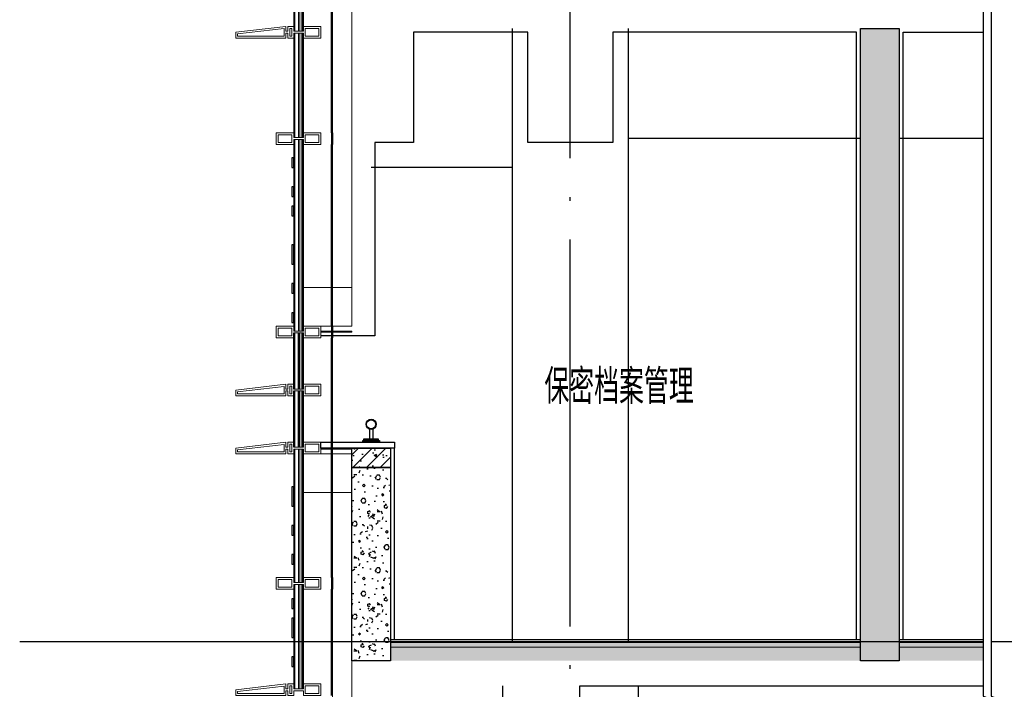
# Model space of a CAD drawing. Extents: x 1147314 to 1218578, y -272074 to -241968.
# Tile 10 of 47: x 1163957 to 1169047, y -266264 to -262801. Entities that reach past the tile are written whole.
import ezdxf

# ---------------------------------------------------------------- set-up
doc = ezdxf.new("R2010")
doc.units = 0
doc.header["$LTSCALE"] = 1000
doc.header["$MEASUREMENT"] = 0
doc.linetypes.add('230303生产综合楼-平面图_t8$0$DOTE', pattern=[2.42, 2, -0.2, 0.02, -0.2])
for name, color, linetype in [('A-DOOR-FIRE', 4, 'Continuous'), ('A-SECT-SURF', 6, 'Continuous'), ('A-看线', 115, 'Continuous'), ('DIM_SYMB', 3, 'Continuous'), ('DOTE', 1, 'Continuous'), ('LY_MC_section A', 140, 'Continuous'), ('PUB_HATCH', 8, 'Continuous'), ('PUB_TEXT', 7, 'Continuous'), ('SURFACE', 6, 'Continuous'), ('WALL', 255, 'Continuous'), ('吊顶', 183, 'Continuous'), ('墙身抹灰', 6, 'Continuous')]:
    doc.layers.add(name, color=color, linetype=linetype)
for name, color, linetype, lineweight in [('A-WALL-INSL', 241, 'Continuous', 0), ('WALL-CURT-GLAZ', 120, 'Continuous', 0), ('WALL-CURT-METL', 211, 'Continuous', 0), ('墙身分层线', 253, 'Continuous', 18)]:
    doc.layers.add(name, color=color, linetype=linetype, lineweight=lineweight)
doc.styles.add('_TCH_DIM', font='SIMPLEX', dxfattribs={"bigfont": 'GBCBIG'})

# ---------------------------------------------------------------- blocks, each defined once
blk = doc.blocks.new('A$C071d96ed')
at = {"layer": 'A-看线'}
for points in [[(44, -690), (44, 0)], [(50, -690), (50, 0)], [(196, -665), (196, -25)], [(200, -665), (200, -25)]]:
    blk.add_lwpolyline(points, dxfattribs=at)
at = {"layer": 'WALL-CURT-GLAZ'}
for p, q in [((0, -690), (0, 0)), ((6, -690), (6, 0)), ((25, -690), (25, 0)), ((31, -690), (31, 0))]:
    blk.add_line(p, q, dxfattribs=at)
blk = doc.blocks.new('A$C38d1714a')
at = {"layer": 'A-WALL-INSL'}
blk.add_lwpolyline([(0, 0), (250, 0), (250, -200), (0, -200)], close=True, dxfattribs=at)
blk = doc.blocks.new('A$C37e4a2ef')
at = {"layer": 'A-看线'}
for points in [[(196, -60), (196, 0)], [(200, -60), (200, 0)]]:
    blk.add_lwpolyline(points, dxfattribs=at)
at = {"layer": 'WALL-CURT-METL'}
for points in [[(140, -60), (50, -60), (50, -35), (0, -35), (0, -60), (-30, -60), (-30, -35), (-40, -35), (-40, -60), (-300, -60), (-300, -30), (-40, 0), (-40, -25), (-30, -25), (-30, 0), (0, 0), (0, -25), (50, -25), (50, 0), (140, 0)], [(-50, -50), (-50, -11.2), (-290, -38.9), (-290, -50)], [(-20, -10), (-10, -10), (-10, -50), (-20, -50)], [(130, -25), (130, -10), (60, -10), (60, -50), (130, -50)]]:
    blk.add_lwpolyline(points, close=True, dxfattribs=at)
blk = doc.blocks.new('A$C42b86bd6')
at = {"layer": 'A-看线'}
for points in [[(286, 0), (286, -60)], [(290, 0), (290, -60)]]:
    blk.add_lwpolyline(points, dxfattribs=at)
at = {"layer": 'WALL-CURT-METL'}
for points in [[(230, -60), (230, 0), (140, 0), (140, -25), (90, -25), (90, 0), (0, 0), (0, -60), (90, -60), (90, -35), (140, -35), (140, -60)], [(80, -25), (80, -10), (10, -10), (10, -50), (80, -50)], [(220, -50), (220, -10), (150, -10), (150, -35), (150, -50)]]:
    blk.add_lwpolyline(points, close=True, dxfattribs=at)
blk = doc.blocks.new('A$C827e71c0')
at = {"layer": 'A-DOOR-FIRE'}
blk.add_blockref('A$C42b86bd6', (-90, 0), dxfattribs=at)
blk = doc.blocks.new('A$C7aab0e27')
at = {"layer": 'A-DOOR-FIRE'}
blk.add_blockref('A$C37e4a2ef', (0, 0), dxfattribs=at)
blk = doc.blocks.new('A$C429b8df4')
at = {"layer": '吊顶'}
for points in [[(-9, 97.9), (-9, 30)], [(9, 97.9), (9, 30)]]:
    blk.add_lwpolyline(points, dxfattribs=at)
for points in [[(43.4, 30), (-43.4, 30), (-43.4, 39.2), (43.4, 39.2)], [(36.9, 39.2), (-37.9, 39.2), (-37.9, 48.4), (36.9, 48.4)]]:
    blk.add_lwpolyline(points, close=True, dxfattribs=at)
for radius in [26.5, 23.5]:
    blk.add_circle((0, 122.8), radius, dxfattribs=at)

msp = doc.modelspace()

# ---------------------------------------------------------------- hatches: boundary and pattern name
at = {"layer": 'PUB_HATCH'}
h = msp.add_hatch(dxfattribs=at)
h.set_pattern_fill('加气混凝土', color=256, scale=20, style=0)
h.set_pattern_definition([(0, (-1037022.86, 102848.98), (120, 240), [0, -240]), (0, (-1037163.26, 102816.58), (120, 240), [0, -240]), (0, (-1037085.26, 102814.18), (120, 240), [0, -240]), (0, (-1037000.06, 102884.98), (120, 240), [0, -240]), (0, (-1037099.66, 102802.18), (120, 240), [0, -240]), (0, (-1036976.06, 103036.18), (120, 240), [0, -240]), (0, (-1037049.26, 103016.98), (120, 240), [0, -240]), (0, (-1037010.86, 102986.98), (120, 240), [0, -240]), (0, (-1037206.46, 102982.18), (120, 240), [0, -240]), (0, (-1037088.86, 102971.38), (120, 240), [0, -240]), (0, (-1037134.46, 102910.18), (120, 240), [0, -240]), (0, (-1037132.06, 102820.18), (120, 240), [0, -240]), (0, (-1037042.06, 102810.58), (120, 240), [0, -240]), (0, (-1036976.06, 102916.18), (120, 240), [0, -240]), (0, (-1037200.46, 102878.98), (120, 240), [0, -240]), (0, (-1037180.06, 102919.78), (120, 240), [0, -240]), (0, (-1037086.46, 102902.98), (120, 240), [0, -240]), (0, (-1037120.06, 102868.18), (120, 240), [0, -240]), (0, (-1037139.26, 102947.38), (120, 240), [0, -240]), (0, (-1037109.26, 103037.38), (120, 240), [0, -240]), (0, (-1037190.86, 102828.58), (120, 240), [0, -240]), (0, (-1037058.86, 102988.18), (120, 240), [0, -240]), (0, (-1037170.46, 102991.78), (120, 240), [0, -240]), (0, (-1037189.66, 103022.98), (120, 240), [0, -240]), (130.601294, (-1036990.8, 102961.038), (-599.99999337, 720.00000315), [10.536622, -4414.8444]), (18.4349488, (-1037007.942, 102965.61), (599.9999978, 239.9999982), [10.842096, -1507.05116]), (90, (-1037007.94, 102955.32), (120, 240), [10.285714, -469.71426]), (161.565051, (-1036997.657, 102951.895), (-600.000003, 239.9999821), [10.842096, -1507.05116]), (53.1301023, (-1036997.657, 102951.895), (120.0000002, 239.9999999), [11.428572, -1188.5714]), (135, (-1036988.51, 102829.61), (-120.0000145, 239.9999838), [9.697464, -669.12504]), (45, (-1037002.23, 102829.61), (119.9999992, 239.999999), [9.697464, -669.12504]), (135, (-1036995.37, 102822.75), (-120.0000145, 239.9999838), [9.697464, -669.12504]), (45, (-1036995.37, 102822.75), (119.9999992, 239.999999), [9.697464, -669.12504]), (116.565051, (-1037103.94, 102990.75), (-2e-05, 479.999987), [12.77753, -255.5506]), (180, (-1037109.66, 103002.18), (-120, 240), [13.714286, -226.2857]), (63.434949, (-1037129.09, 102990.75), (1e-06, 479.999998), [12.77753, -255.5506]), (116.565051, (-1037123.37, 102979.32), (-2e-05, 479.999987), [12.77753, -255.5506]), (0, (-1037123.37, 102979.32), (120, 240), [13.714286, -226.2857]), (63.434949, (-1037109.66, 102979.32), (1e-06, 479.999998), [12.77753, -255.5506]), (107.102728, (-1037013.6565, 102909.61), (-359.999986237, 1200.000001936), [15.544538, -6513.161]), (143.972626, (-1037018.228, 102924.467), (-2279.9999711, 1679.9999981), [15.544538, -3248.808]), (180, (-1037030.8, 102933.6), (-120, 240), [14.857142, -225.14284]), (36.0273733, (-1037058.228, 102924.467), (2279.99998315, 1679.99998189), [15.544538, -3248.808]), (71.5650511, (-1037062.8, 102910.753), (360.00000185, 1199.99999793), [14.456126, -1503.43712]), (107.102728, (-1037058.228, 102895.895), (-359.999986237, 1200.000001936), [15.544538, -6513.161]), (143.972626, (-1037045.657, 102886.753), (-2279.9999711, 1679.9999981), [15.544538, -3248.808]), (0, (-1037045.66, 102886.75), (120, 240), [14.857142, -225.14284]), (36.0273733, (-1037030.8, 102886.753), (2279.99998315, 1679.99998189), [15.544538, -3248.808]), (71.5650511, (-1037018.228, 102895.895), (360.00000185, 1199.99999793), [14.456126, -1503.43712]), (150.255118, (-1037011.37, 103021.61), (-360.00000085, 239.99999703), [9.214008, -1925.72784]), (90, (-1037019.37, 103017.04), (120, 240), [9.142858, -470.8571]), (29.7448813, (-1037019.37, 103017.038), (360.0000002, 239.99999888), [9.214008, -1925.72784]), (116.565051, (-1037067.37, 102851.32), (-2e-05, 479.999987), [12.77753, -255.5506]), (168.690067, (-1037073.085, 102862.753), (-1080.0000008, 239.99999398), [11.654902, -2435.8742]), (41.1859251, (-1037093.657, 102857.038), (2999.999981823, 2639.999976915), [12.148738, -5090.3208]), (90, (-1037093.66, 102845.61), (120, 240), [11.428572, -468.5714]), (138.814074, (-1037084.514, 102837.61), (-2999.999946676, 2640.000016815), [12.148738, -5090.3208]), (16.6992442, (-1037084.514, 102837.61), (3959.999970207, 1199.99998743), [11.93178, -4999.415]), (60.9453959, (-1037073.085, 102841.038), (119.99999968, 239.99999788), [11.766434, -4930.1358]), (109.983106, (-1037167.942, 102951.895), (-600.00000226, 1679.999995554), [13.3768, -5604.879]), (155.556045, (-1037172.514, 102964.467), (-1560.000005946, 719.99998504), [13.809194, -5786.0526]), (24.4439547, (-1037197.657, 102964.467), (1560.00000078, 719.999996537), [13.809194, -5786.0526]), (70.0168934, (-1037202.228, 102951.895), (600.00000181, 1679.99999583), [13.3768, -5604.879]), (109.983106, (-1037197.657, 102939.324), (-600.00000226, 1679.999995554), [13.3768, -5604.879]), (160.016893, (-1037185.085, 102934.752), (-600.00000035, 239.99998907), [13.3768, -2795.751]), (19.9831065, (-1037185.085, 102934.752), (599.9999967, 239.99999962), [13.3768, -2795.751]), (70.0168934, (-1037172.514, 102939.324), (600.00000181, 1679.99999583), [13.3768, -5604.879]), (122.005383, (-1037078.8, 102930.18), (-120.0000161, 239.99998775), [10.781693, -2253.3736]), (18.4349488, (-1037094.8, 102935.895), (599.9999978, 239.9999982), [10.842096, -1507.05116]), (90, (-1037094.8, 102925.61), (120, 240), [10.285714, -469.71426]), (161.565051, (-1037084.514, 102922.18), (-600.000003, 239.9999821), [10.842096, -1507.05116]), (54.4623222, (-1037084.514, 102922.181), (839.99999878, 1199.9999982), [9.831228, -4119.2846]), (116.565051, (-1037148.51, 102871.9), (-2e-05, 479.999987), [12.77753, -255.5506]), (180, (-1037154.23, 102883.32), (-120, 240), [12.571428, -227.42856]), (59.0362434, (-1037173.657, 102871.895), (120.0000004, 239.99999884), [13.32789, -2785.5288]), (120.963756, (-1037166.8, 102860.467), (-120.0000164, 239.99998898), [13.32789, -2785.5288]), (0, (-1037166.8, 102860.47), (120, 240), [12.571428, -227.42856]), (63.434949, (-1037154.23, 102860.47), (1e-06, 479.999998), [12.77753, -255.5506])])
h.paths.add_polyline_path([(1168303.2, -262846), (1168503.2, -262846), (1168503.2, -266116), (1168303.2, -266116)])
h = msp.add_hatch(dxfattribs=at)
h.set_pattern_fill('钢筋混凝土', color=256, scale=20, style=0)
h.set_pattern_definition([(45, (-1039723.43, 104552.184), (-35.3553391, 35.3553391), []), (50, (-1039723.43, 104552.18), (143.4520365, -12.550427), [15, -165]), (355, (-1039723.43, 104552.18), (-27.750267, 150.438427), [12, -132]), (100.4514, (-1039711.48, 104551.14), (115.701876, 137.887908), [12.748038, -140.228422]), (46.1842, (-1039723.43, 104592.18), (213.44821, -33.103803), [22.5, -247.5]), (96.6356, (-1039705.64, 104589.43), (186.932541, 194.823574), [19.122058, -210.3426]), (351.1842, (-1039723.43, 104592.18), (186.93239, 194.82372), [18, -198]), (21, (-1039703.43, 104582.18), (119.3814104, -80.523778), [15, -165]), (326, (-1039703.43, 104582.18), (48.663066, 145.030009), [12, -132]), (71.4514, (-1039693.48, 104575.47), (168.044526, 64.506099), [12.748038, -140.228422]), (37.5, (-1039723.43, 104552.184), (2.4319711, 66.5787708), [0, -130.4, 0, -134, 0, -132.5]), (7.5, (-1039723.43, 104552.184), (52.6139075, 78.8823424), [0, -76.4, 0, -127.4, 0, -50.5]), (327.5, (-1039768.03, 104552.184), (106.7644872, -4.5109743), [0, -50, 0, -156, 0, -207]), (317.5, (-1039788.03, 104552.18), (116.637234, 20.0209965), [0, -65, 0, -103.6, 0, -147])])
h.paths.add_polyline_path([(1165673.4, -265016), (1165873.4, -265016), (1165873.4, -265116), (1165673.4, -265116)])
h = msp.add_hatch(dxfattribs=at)
h.set_pattern_fill('加气混凝土', color=256, scale=20, style=0)
h.set_pattern_definition([(0, (-1039652.63, 103928.98), (120, 240), [0, -240]), (0, (-1039793.03, 103896.58), (120, 240), [0, -240]), (0, (-1039715.03, 103894.18), (120, 240), [0, -240]), (0, (-1039629.83, 103964.98), (120, 240), [0, -240]), (0, (-1039729.43, 103882.18), (120, 240), [0, -240]), (0, (-1039605.83, 104116.18), (120, 240), [0, -240]), (0, (-1039679.03, 104096.98), (120, 240), [0, -240]), (0, (-1039640.63, 104066.98), (120, 240), [0, -240]), (0, (-1039836.23, 104062.18), (120, 240), [0, -240]), (0, (-1039718.63, 104051.38), (120, 240), [0, -240]), (0, (-1039764.23, 103990.18), (120, 240), [0, -240]), (0, (-1039761.83, 103900.18), (120, 240), [0, -240]), (0, (-1039671.83, 103890.58), (120, 240), [0, -240]), (0, (-1039605.83, 103996.18), (120, 240), [0, -240]), (0, (-1039830.23, 103958.98), (120, 240), [0, -240]), (0, (-1039809.83, 103999.78), (120, 240), [0, -240]), (0, (-1039716.23, 103982.98), (120, 240), [0, -240]), (0, (-1039749.83, 103948.18), (120, 240), [0, -240]), (0, (-1039769.03, 104027.38), (120, 240), [0, -240]), (0, (-1039739.03, 104117.38), (120, 240), [0, -240]), (0, (-1039820.63, 103908.58), (120, 240), [0, -240]), (0, (-1039688.63, 104068.18), (120, 240), [0, -240]), (0, (-1039800.23, 104071.78), (120, 240), [0, -240]), (0, (-1039819.43, 104102.98), (120, 240), [0, -240]), (130.601294, (-1039620.571, 104041.04), (-599.99999337, 720.00000315), [10.536622, -4414.8444]), (18.4349488, (-1039637.714, 104045.61), (599.9999978, 239.9999982), [10.842096, -1507.05116]), (90, (-1039637.71, 104035.33), (120, 240), [10.285714, -469.71426]), (161.565051, (-1039627.43, 104031.897), (-600.000003, 239.9999821), [10.842096, -1507.05116]), (53.1301023, (-1039627.43, 104031.897), (120.0000002, 239.9999999), [11.428572, -1188.5714]), (135, (-1039618.286, 103909.61), (-120.0000145, 239.9999838), [9.697464, -669.12504]), (45, (-1039632, 103909.61), (119.9999992, 239.999999), [9.697464, -669.12504]), (135, (-1039625.14, 103902.754), (-120.0000145, 239.9999838), [9.697464, -669.12504]), (45, (-1039625.14, 103902.754), (119.9999992, 239.999999), [9.697464, -669.12504]), (116.565051, (-1039733.71, 104070.75), (-2e-05, 479.999987), [12.77753, -255.5506]), (180, (-1039739.43, 104082.18), (-120, 240), [13.714286, -226.2857]), (63.434949, (-1039758.86, 104070.75), (1e-06, 479.999998), [12.77753, -255.5506]), (116.565051, (-1039753.14, 104059.33), (-2e-05, 479.999987), [12.77753, -255.5506]), (0, (-1039753.14, 104059.33), (120, 240), [13.714286, -226.2857]), (63.434949, (-1039739.43, 104059.33), (1e-06, 479.999998), [12.77753, -255.5506]), (107.102728, (-1039643.4285, 103989.6115), (-359.999986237, 1200.000001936), [15.544538, -6513.161]), (143.972626, (-1039648, 104004.469), (-2279.9999711, 1679.9999981), [15.544538, -3248.808]), (180, (-1039660.57, 104013.6), (-120, 240), [14.857142, -225.14284]), (36.0273733, (-1039688, 104004.469), (2279.99998315, 1679.99998189), [15.544538, -3248.808]), (71.5650511, (-1039692.57, 103990.754), (360.00000185, 1199.99999793), [14.456126, -1503.43712]), (107.102728, (-1039688, 103975.897), (-359.999986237, 1200.000001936), [15.544538, -6513.161]), (143.972626, (-1039675.428, 103966.754), (-2279.9999711, 1679.9999981), [15.544538, -3248.808]), (0, (-1039675.43, 103966.75), (120, 240), [14.857142, -225.14284]), (36.0273733, (-1039660.571, 103966.754), (2279.99998315, 1679.99998189), [15.544538, -3248.808]), (71.5650511, (-1039648, 103975.897), (360.00000185, 1199.99999793), [14.456126, -1503.43712]), (150.255118, (-1039641.143, 104101.612), (-360.00000085, 239.99999703), [9.214008, -1925.72784]), (90, (-1039649.14, 104097.04), (120, 240), [9.142858, -470.8571]), (29.7448813, (-1039649.143, 104097.04), (360.0000002, 239.99999888), [9.214008, -1925.72784]), (116.565051, (-1039697.14, 103931.33), (-2e-05, 479.999987), [12.77753, -255.5506]), (168.690067, (-1039702.857, 103942.754), (-1080.0000008, 239.99999398), [11.654902, -2435.8742]), (41.1859251, (-1039723.428, 103937.04), (2999.999981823, 2639.999976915), [12.148738, -5090.3208]), (90, (-1039723.43, 103925.61), (120, 240), [11.428572, -468.5714]), (138.814074, (-1039714.286, 103917.612), (-2999.999946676, 2640.000016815), [12.148738, -5090.3208]), (16.6992442, (-1039714.286, 103917.612), (3959.999970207, 1199.99998743), [11.93178, -4999.415]), (60.9453959, (-1039702.857, 103921.04), (119.99999968, 239.99999788), [11.766434, -4930.1358]), (109.983106, (-1039797.714, 104031.897), (-600.00000226, 1679.999995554), [13.3768, -5604.879]), (155.556045, (-1039802.286, 104044.469), (-1560.000005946, 719.99998504), [13.809194, -5786.0526]), (24.4439547, (-1039827.428, 104044.469), (1560.00000078, 719.999996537), [13.809194, -5786.0526]), (70.0168934, (-1039832, 104031.897), (600.00000181, 1679.99999583), [13.3768, -5604.879]), (109.983106, (-1039827.428, 104019.326), (-600.00000226, 1679.999995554), [13.3768, -5604.879]), (160.016893, (-1039814.857, 104014.754), (-600.00000035, 239.99998907), [13.3768, -2795.751]), (19.9831065, (-1039814.857, 104014.754), (599.9999967, 239.99999962), [13.3768, -2795.751]), (70.0168934, (-1039802.286, 104019.326), (600.00000181, 1679.99999583), [13.3768, -5604.879]), (122.005383, (-1039708.571, 104010.183), (-120.0000161, 239.99998775), [10.781693, -2253.3736]), (18.4349488, (-1039724.57, 104015.897), (599.9999978, 239.9999982), [10.842096, -1507.05116]), (90, (-1039724.57, 104005.61), (120, 240), [10.285714, -469.71426]), (161.565051, (-1039714.286, 104002.183), (-600.000003, 239.9999821), [10.842096, -1507.05116]), (54.4623222, (-1039714.286, 104002.183), (839.99999878, 1199.9999982), [9.831228, -4119.2846]), (116.565051, (-1039778.29, 103951.9), (-2e-05, 479.999987), [12.77753, -255.5506]), (180, (-1039784, 103963.33), (-120, 240), [12.571428, -227.42856]), (59.0362434, (-1039803.428, 103951.897), (120.0000004, 239.99999884), [13.32789, -2785.5288]), (120.963756, (-1039796.571, 103940.469), (-120.0000164, 239.99998898), [13.32789, -2785.5288]), (0, (-1039796.57, 103940.47), (120, 240), [12.571428, -227.42856]), (63.434949, (-1039784, 103940.47), (1e-06, 479.999998), [12.77753, -255.5506])])
h.paths.add_polyline_path([(1165673.4, -265116), (1165873.4, -265116), (1165873.4, -266116), (1165673.4, -266116)])

# ---------------------------------------------------------------- linework, layer by layer
at = {"layer": 'A-SECT-SURF'}
msp.add_line((1166653.2, -266016), (1168940.8, -266016), dxfattribs=at)
for points in [[(1165873.4, -266006), (1168303.2, -266006)], [(1165873.4, -266016), (1168303.2, -266016)]]:
    msp.add_lwpolyline(points, dxfattribs=at)
at = {"layer": 'A-WALL-INSL'}
for points in [[(1165573.4, -263316), (1165573.4, -264186), (1165673.4, -264186), (1165673.4, -263316), (1165673.4, -262396), (1165573.4, -262396)], [(1165423.4, -265046), (1165673.4, -265046), (1165673.4, -265246), (1165423.4, -265246)], [(1165573.4, -266166), (1165573.4, -266836), (1165673.4, -266836), (1165673.4, -266166), (1165673.4, -265246), (1165573.4, -265246)]]:
    msp.add_lwpolyline(points, close=True, dxfattribs=at)
at = {"layer": 'A-看线'}
msp.add_line((1166503.2, -263566), (1165773.3, -263566), dxfattribs=at)
for points in [[(1166503.2, -262846), (1166503.2, -266016)], [(1167103.2, -262846), (1167103.2, -266016)], [(1165417.4, -263411), (1165417.4, -262871)], [(1165423.4, -263411), (1165423.4, -262871)], [(1165569.4, -263386), (1165569.4, -262896)], [(1165569.4, -263316), (1165569.4, -262896)], [(1165573.4, -263386), (1165573.4, -262896)], [(1165573.4, -263316), (1165573.4, -262896)], [(1165417.4, -264411), (1165417.4, -263421)], [(1165423.4, -264411), (1165423.4, -263421)], [(1165569.4, -264386), (1165569.4, -263446)], [(1165573.4, -264386), (1165573.4, -263446)], [(1168303.2, -263416), (1167103.2, -263416)], [(1168938.4, -263416), (1168503.2, -263416)], [(1165417.4, -264711), (1165417.4, -264421)], [(1165423.4, -264711), (1165423.4, -264421)], [(1165569.4, -264686), (1165569.4, -264446)], [(1165573.4, -264686), (1165573.4, -264446)], [(1165417.4, -265011), (1165417.4, -264721)], [(1165423.4, -265011), (1165423.4, -264721)], [(1165569.4, -264986), (1165569.4, -264746)], [(1165573.4, -264986), (1165573.4, -264746)], [(1165417.4, -266261), (1165417.4, -265721)], [(1165423.4, -266261), (1165423.4, -265721)], [(1165569.4, -266236), (1165569.4, -265746)], [(1165573.4, -266236), (1165573.4, -265746)], [(1166453.2, -266246), (1166453.2, -269516)], [(1167153.2, -266246), (1167153.2, -269516)]]:
    msp.add_lwpolyline(points, dxfattribs=at)
at = {"layer": 'DOTE', "linetype": '230303生产综合楼-平面图_t8$0$DOTE'}
for points in [[(1166803.2, -270777.9), (1166803.2, -261436)], [(1163956.8, -266016), (1171925.9, -266016)]]:
    msp.add_lwpolyline(points, dxfattribs=at)
at = {"layer": 'LY_MC_section A', "color": 41}
for points in [[(1165373.4, -263516), (1165363.4, -263516), (1165363.4, -263566), (1165373.4, -263566)], [(1165373.4, -263666), (1165363.4, -263666), (1165363.4, -263716), (1165373.4, -263716)], [(1165373.4, -263766), (1165363.4, -263766), (1165363.4, -263816), (1165373.4, -263816)], [(1165373.4, -263966), (1165363.4, -263966), (1165363.4, -264066), (1165373.4, -264066)], [(1165373.4, -264166), (1165363.4, -264166), (1165363.4, -264216), (1165373.4, -264216)], [(1165373.4, -264316), (1165363.4, -264316), (1165363.4, -264366), (1165373.4, -264366)], [(1165373.4, -265216), (1165363.4, -265216), (1165363.4, -265316), (1165373.4, -265316)], [(1165373.4, -265416), (1165363.4, -265416), (1165363.4, -265466), (1165373.4, -265466)], [(1165373.4, -265566), (1165363.4, -265566), (1165363.4, -265616), (1165373.4, -265616)], [(1165373.4, -265796), (1165363.4, -265796), (1165363.4, -265846), (1165373.4, -265846)], [(1165373.4, -265896), (1165363.4, -265896), (1165363.4, -265996), (1165373.4, -265996)], [(1165373.4, -266096), (1165363.4, -266096), (1165363.4, -266146), (1165373.4, -266146)]]:
    msp.add_lwpolyline(points, close=True, dxfattribs=at)
at = {"layer": 'LY_MC_section A'}
for points in [[(1165373.4, -264711), (1165373.4, -264421)], [(1165379.4, -264711), (1165379.4, -264421)], [(1165398.4, -264711), (1165398.4, -264421)], [(1165404.4, -264711), (1165404.4, -264421)], [(1165373.4, -265011), (1165373.4, -264721)], [(1165379.4, -265011), (1165379.4, -264721)], [(1165398.4, -265011), (1165398.4, -264721)], [(1165404.4, -265011), (1165404.4, -264721)]]:
    msp.add_lwpolyline(points, dxfattribs=at)
at = {"layer": 'WALL'}
for points in [[(1168303.2, -262846), (1168503.2, -262846), (1168503.2, -266116), (1168303.2, -266116)], [(1165673.4, -265016), (1165873.4, -265016), (1165873.4, -265116), (1165673.4, -265116)], [(1165673.4, -265116), (1165873.4, -265116), (1165873.4, -266116), (1165673.4, -266116)]]:
    msp.add_lwpolyline(points, close=True, dxfattribs=at)
at = {"layer": 'WALL-CURT-GLAZ'}
for p, q in [((1165373.4, -263411), (1165373.4, -262871)), ((1165379.4, -263411), (1165379.4, -262871)), ((1165398.4, -263411), (1165398.4, -262871)), ((1165404.4, -263411), (1165404.4, -262871)), ((1165373.4, -264411), (1165373.4, -263421)), ((1165379.4, -264411), (1165379.4, -263421)), ((1165398.4, -264411), (1165398.4, -263421)), ((1165404.4, -264411), (1165404.4, -263421)), ((1165373.4, -266261), (1165373.4, -265721)), ((1165379.4, -266261), (1165379.4, -265721)), ((1165398.4, -266261), (1165398.4, -265721)), ((1165404.4, -266261), (1165404.4, -265721))]:
    msp.add_line(p, q, dxfattribs=at)
for points in [[(1165513.4, -264411), (1165673.7, -264411), (1165673.7, -264416), (1165513.4, -264416)], [(1165513.1, -265016), (1165673.4, -265016), (1165673.4, -265021), (1165513.1, -265021)]]:
    msp.add_lwpolyline(points, close=True, dxfattribs=at)
at = {"layer": '墙身分层线'}
for p, q in [((1168303.2, -266016), (1165873.4, -266016)), ((1168303.2, -266021), (1165873.4, -266021)), ((1168303.2, -266046), (1165873.4, -266046))]:
    msp.add_line(p, q, dxfattribs=at)
at = {"layer": '墙身抹灰'}
for points in [[(1168283.2, -266006), (1168283.2, -262866), (1167023.2, -262866), (1167023.2, -263436), (1166583.2, -263436), (1166583.2, -262866), (1165993.4, -262866), (1165993.4, -263436), (1165793.3, -263436), (1165793.4, -264436), (1165513.4, -264436)], [(1165513.4, -265016), (1165873.4, -265016), (1165873.4, -266006)], [(1165893.4, -265016), (1165893.4, -266006)]]:
    msp.add_lwpolyline(points, dxfattribs=at)
msp.add_lwpolyline([(1165513.4, -264986), (1165893.6, -264986), (1165893.6, -265016), (1165513.4, -265016)], close=True, dxfattribs=at)

# ---------------------------------------------------------------- block references
at = {"layer": 'A-DOOR-FIRE'}
for name, p in [('A$C42b86bd6', (1165283.4, -264386)), ('A$C7aab0e27', (1165373.4, -266236))]:
    msp.add_blockref(name, p, dxfattribs=at)
at = {"layer": 'LY_MC_section A'}
for name, p in [('A$C7aab0e27', (1165373.4, -262836)), ('A$C827e71c0', (1165373.4, -263386)), ('A$C37e4a2ef', (1165373.4, -264686)), ('A$C37e4a2ef', (1165373.4, -264986)), ('A$C827e71c0', (1165373.4, -265686))]:
    msp.add_blockref(name, p, dxfattribs=at)
at = {"layer": 'SURFACE'}
for name, p in [('A$C071d96ed', (1165373.4, -262171)), ('A$C38d1714a', (1165423.4, -264186)), ('A$C071d96ed', (1165373.4, -265021))]:
    msp.add_blockref(name, p, dxfattribs=at)
at = {"layer": '吊顶'}
msp.add_blockref('A$C429b8df4', (1165773.6, -265016), dxfattribs=at)

# ---------------------------------------------------------------- texts
at = {"layer": 'PUB_TEXT', "style": '_TCH_DIM'}
msp.add_text('保密档案管理', height=178.72, dxfattribs=at).set_placement((1166669.2, -264788))

# ---------------------------------------------------------------- next in the draw order: wipeouts: each hides what was drawn before it
msp.add_wipeout([(1168978.4, -261333.4), (1168978.4, -270852.7), (1168938.4, -270852.7), (1168938.4, -261333.4)]).dxf.layer = 'DIM_SYMB'

# ---------------------------------------------------------------- next in the draw order: hatches: boundary and pattern name
at = {"layer": 'PUB_HATCH'}
h = msp.add_hatch(dxfattribs=at)
h.set_pattern_fill('加气混凝土', color=256, scale=10, style=0)
h.set_pattern_definition([(0, (14516.39, -45510.13), (60, 120), [0, -120]), (0, (14446.19, -45526.33), (60, 120), [0, -120]), (0, (14485.19, -45527.53), (60, 120), [0, -120]), (0, (14527.79, -45492.13), (60, 120), [0, -120]), (0, (14477.99, -45533.53), (60, 120), [0, -120]), (0, (14539.79, -45416.53), (60, 120), [0, -120]), (0, (14503.19, -45426.13), (60, 120), [0, -120]), (0, (14522.39, -45441.13), (60, 120), [0, -120]), (0, (14424.59, -45443.53), (60, 120), [0, -120]), (0, (14483.39, -45448.93), (60, 120), [0, -120]), (0, (14460.59, -45479.53), (60, 120), [0, -120]), (0, (14461.79, -45524.53), (60, 120), [0, -120]), (0, (14506.79, -45529.33), (60, 120), [0, -120]), (0, (14539.79, -45476.53), (60, 120), [0, -120]), (0, (14427.59, -45495.13), (60, 120), [0, -120]), (0, (14437.79, -45474.73), (60, 120), [0, -120]), (0, (14484.59, -45483.13), (60, 120), [0, -120]), (0, (14467.79, -45500.53), (60, 120), [0, -120]), (0, (14458.19, -45460.93), (60, 120), [0, -120]), (0, (14473.19, -45415.93), (60, 120), [0, -120]), (0, (14432.39, -45520.33), (60, 120), [0, -120]), (0, (14498.39, -45440.53), (60, 120), [0, -120]), (0, (14442.59, -45438.73), (60, 120), [0, -120]), (0, (14432.99, -45423.13), (60, 120), [0, -120]), (130.601294, (14532.418, -45454.104), (-299.999996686, 360.000001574), [5.268311, -2207.4222]), (18.4349488, (14523.846, -45451.819), (299.9999989, 119.9999991), [5.421048, -753.52558]), (90, (14523.846, -45456.96), (60, 120), [5.142857, -234.85713]), (161.565051, (14528.99, -45458.676), (-300.0000015, 119.99999105), [5.421048, -753.52558]), (53.1301023, (14528.99, -45458.676), (60.0000001, 119.99999994), [5.714286, -594.2857]), (135, (14533.56, -45519.82), (-60.0000073, 119.9999919), [4.848732, -334.56252]), (45, (14526.704, -45519.82), (59.9999996, 119.9999995), [4.848732, -334.56252]), (135, (14530.13, -45523.247), (-60.0000073, 119.9999919), [4.848732, -334.56252]), (45, (14530.13, -45523.247), (59.9999996, 119.9999995), [4.848732, -334.56252]), (116.565051, (14475.85, -45439.25), (-1e-05, 239.999993), [6.388765, -127.7753]), (180, (14472.99, -45433.53), (-60, 120), [6.857143, -113.14285]), (63.434949, (14463.27, -45439.25), (5e-07, 239.999999), [6.388765, -127.7753]), (116.565051, (14466.13, -45444.96), (-1e-05, 239.999993), [6.388765, -127.7753]), (0, (14466.13, -45444.96), (60, 120), [6.857143, -113.14285]), (63.434949, (14472.99, -45444.96), (5e-07, 239.999999), [6.388765, -127.7753]), (107.102728, (14520.9892, -45479.8185), (-179.999993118, 600.000000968), [7.772269, -3256.5805]), (143.972626, (14518.7035, -45472.39), (-1139.99998555, 839.99999905), [7.772269, -1624.404]), (180, (14512.42, -45467.82), (-60, 120), [7.428571, -112.57142]), (36.0273733, (14498.7035, -45472.39), (1139.999991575, 839.999990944), [7.772269, -1624.404]), (71.5650511, (14496.418, -45479.247), (180.00000092, 599.99999897), [7.228063, -751.71856]), (107.102728, (14498.7035, -45486.6757), (-179.999993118, 600.000000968), [7.772269, -3256.5805]), (143.972626, (14504.989, -45491.247), (-1139.99998555, 839.99999905), [7.772269, -1624.404]), (0, (14504.99, -45491.25), (60, 120), [7.428571, -112.57142]), (36.0273733, (14512.418, -45491.247), (1139.999991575, 839.999990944), [7.772269, -1624.404]), (71.5650511, (14518.704, -45486.676), (180.00000092, 599.99999897), [7.228063, -751.71856]), (150.255118, (14522.132, -45423.819), (-180.00000043, 119.99999851), [4.607004, -962.86392]), (90, (14518.13, -45426.104), (60, 120), [4.571429, -235.42855]), (29.7448813, (14518.132, -45426.104), (180.0000001, 119.99999944), [4.607004, -962.86392]), (116.565051, (14494.13, -45508.96), (-1e-05, 239.999993), [6.388765, -127.7753]), (168.690067, (14491.275, -45503.247), (-540.0000004, 119.99999699), [5.827451, -1217.9371]), (41.1859251, (14480.989, -45506.104), (1499.999990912, 1319.999988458), [6.074369, -2545.1604]), (90, (14480.99, -45511.82), (60, 120), [5.714286, -234.2857]), (138.814074, (14485.5607, -45515.8185), (-1499.999973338, 1320.000008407), [6.074369, -2545.1604]), (16.6992442, (14485.5607, -45515.8185), (1979.999985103, 599.999993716), [5.96589, -2499.7075]), (60.9453959, (14491.275, -45514.104), (59.99999984, 119.999998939), [5.883217, -2465.0679]), (109.983106, (14443.8464, -45458.6757), (-300.00000113, 839.999997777), [6.6884, -2802.4395]), (155.556045, (14441.5607, -45452.39), (-780.000002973, 359.99999252), [6.904597, -2893.0263]), (24.4439547, (14428.989, -45452.39), (780.00000039, 359.999998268), [6.904597, -2893.0263]), (70.0168934, (14426.7035, -45458.6757), (300.000000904, 839.999997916), [6.6884, -2802.4395]), (109.983106, (14428.989, -45464.9614), (-300.00000113, 839.999997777), [6.6884, -2802.4395]), (160.016893, (14435.275, -45467.247), (-300.00000018, 119.99999453), [6.6884, -1397.8755]), (19.9831065, (14435.275, -45467.247), (299.99999835, 119.99999981), [6.6884, -1397.8755]), (70.0168934, (14441.5607, -45464.9614), (300.000000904, 839.999997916), [6.6884, -2802.4395]), (122.005383, (14488.418, -45469.533), (-60.00000805, 119.99999387), [5.390846, -1126.6868]), (18.4349488, (14480.418, -45466.676), (299.9999989, 119.9999991), [5.421048, -753.52558]), (90, (14480.42, -45471.82), (60, 120), [5.142857, -234.85713]), (161.565051, (14485.56, -45473.533), (-300.0000015, 119.99999105), [5.421048, -753.52558]), (54.4623222, (14485.561, -45473.533), (419.99999939, 599.9999991), [4.915614, -2059.6423]), (116.565051, (14453.56, -45498.68), (-1e-05, 239.999993), [6.388765, -127.7753]), (180, (14450.7, -45492.96), (-60, 120), [6.285714, -113.71428]), (59.0362434, (14440.989, -45498.676), (60.000000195, 119.99999942), [6.663946, -1392.7644]), (120.963756, (14444.418, -45504.39), (-60.0000082, 119.99999449), [6.663946, -1392.7644]), (0, (14444.42, -45504.39), (60, 120), [6.285714, -113.71428]), (63.434949, (14450.7, -45504.39), (5e-07, 239.999999), [6.388765, -127.7753])])
h.paths.add_polyline_path([(1168503.2, -266046), (1168503.2, -266116), (1168303.2, -266116), (1168303.2, -266046), (1165873.4, -266046), (1165873.4, -266116), (1168938.4, -266116), (1168938.4, -266046)])
at = {"layer": '墙身分层线'}
h = msp.add_hatch(dxfattribs=at)
h.set_pattern_fill('混凝土', color=256, scale=10)
h.set_pattern_definition([(50, (14480.99, -45473.53), (71.7260183, -6.2752135), [7.5, -82.5]), (355, (14480.99, -45473.53), (-13.8751334, 75.2192134), [6, -66]), (100.4514, (14486.966, -45474.056), (57.850938, 68.9439542), [6.374019, -70.114211]), (46.1842, (14480.99, -45453.53), (106.724105, -16.5519014), [11.25, -123.75]), (96.6356, (14489.88, -45454.91), (93.466271, 97.411787), [9.561029, -105.1713]), (351.1842, (14480.99, -45453.53), (93.466195, 97.41186), [9, -99]), (21, (14490.99, -45458.53), (59.6907052, -40.261889), [7.5, -82.5]), (326, (14490.99, -45458.53), (24.331533, 72.5150045), [6, -66]), (71.4514, (14495.96, -45461.89), (84.022263, 32.2530497), [6.374019, -70.114211]), (37.5, (14480.99, -45473.533), (1.21598553, 33.2893854), [0, -65.2, 0, -67, 0, -66.25]), (7.5, (14480.99, -45473.533), (26.3069537, 39.4411712), [0, -38.2, 0, -63.7, 0, -25.25]), (327.5, (14458.69, -45473.533), (53.3822436, -2.2554872), [0, -25, 0, -78, 0, -103.5]), (317.5, (14448.69, -45473.533), (58.318617, 10.0104982), [0, -32.5, 0, -51.8, 0, -73.5])])
h.paths.add_polyline_path([(1168303.2, -266046), (1168303.2, -266016), (1165873.4, -266016), (1165873.4, -266046)])
h.paths.add_polyline_path([(1168503.2, -266016), (1168503.2, -266046), (1168938.4, -266046), (1168938.4, -266016)])

# ---------------------------------------------------------------- next in the draw order: linework, layer by layer
at = {"layer": 'A-SECT-SURF'}
for points in [[(1168503.2, -266006), (1168938.4, -266006)], [(1168503.2, -266016), (1168938.4, -266016)]]:
    msp.add_lwpolyline(points, dxfattribs=at)
at = {"layer": 'DIM_SYMB'}
for points in [[(1168938.4, -261333.4), (1168938.4, -266299.8), (1168980.4, -266315.1), (1168896.4, -266329.9), (1168938.4, -266344.8), (1168938.4, -270852.7)], [(1168978.4, -261333.4), (1168978.4, -266299.8), (1169020.4, -266315.1), (1168936.4, -266329.9), (1168978.4, -266344.8), (1168978.4, -270852.7)]]:
    msp.add_lwpolyline(points, dxfattribs=at)
at = {"layer": '墙身分层线'}
for p, q in [((1168938.4, -266016), (1168503.2, -266016)), ((1168938.4, -266021), (1168503.2, -266021)), ((1168938.4, -266046), (1168503.2, -266046))]:
    msp.add_line(p, q, dxfattribs=at)
at = {"layer": '墙身抹灰'}
for points in [[(1168523.2, -266006), (1168523.2, -262866), (1168938.4, -262866)], [(1166293.2, -268071.1), (1166553.2, -268071.1), (1166553.2, -266816), (1166853.2, -266816), (1166853.2, -266246), (1168940.8, -266246)]]:
    msp.add_lwpolyline(points, dxfattribs=at)

doc.saveas('drawing.dxf')
